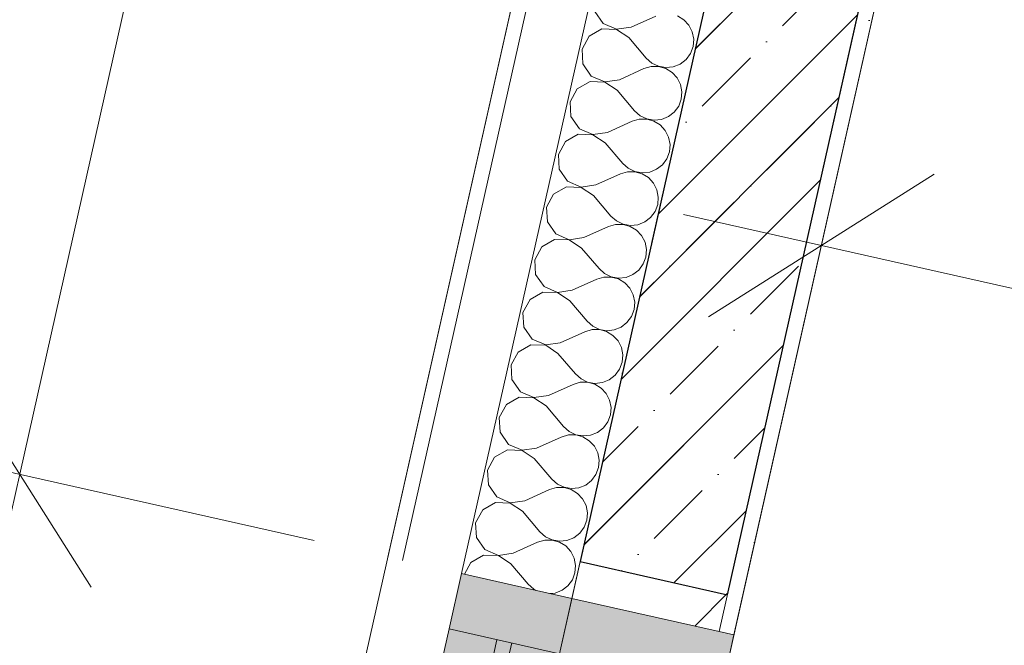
# Model space of a CAD drawing. Header units: millimetres. Extents: x -7145539 to 8272368, y 6117771 to 6337028.
# Tile 86 of 213: x -6874164 to -6872859, y 6150046 to 6150874. Entities that reach past the tile are written whole.
import ezdxf
from ezdxf.enums import TextEntityAlignment as Align

# ---------------------------------------------------------------- set-up
doc = ezdxf.new("R2010")
doc.units = ezdxf.units.MM
doc.header["$MEASUREMENT"] = 0
doc.linetypes.add('Штрихпунктирная', pattern=[670.277762, 352.777767, -176.388884, 0, -141.111112])
for name, color, linetype in [('S - квартира_помещение.АР', 7, 'Continuous'), ('АР-Стены_внешние_.АР', 7, 'Continuous'), ('АР-Стены_внутренние_пилоны.АР', 7, 'Continuous'), ('АР-Чертеж-Оси_Осевые размеры.АР', 7, 'Continuous'), ('АР-Чертеж-Размеры.АР', 7, 'Continuous'), ('Окна Archicad', 7, 'Continuous')]:
    doc.layers.add(name, color=color, linetype=linetype)
for name, color, linetype, lineweight in [('АР-Стены_внешние_.АР_Ном._пера__1', 7, 'Continuous', 30), ('АР-Стены_внешние_.АР_Ном._пера__120', 7, 'Continuous', 0), ('АР-Стены_внутренние_пилоны.АР_Ном._пера__1', 7, 'Continuous', 15), ('АР-Чертеж-Оси_Осевые размеры.АР_Ном._пера__120', 7, 'Continuous', 0), ('АР-Чертеж-Размеры.АР_Ном._пера__1', 7, 'Continuous', 0), ('Окна Archicad_Ном._пера__1', 7, 'Continuous', 0), ('Окна Archicad_Ном._пера__120', 7, 'Continuous', 0)]:
    doc.layers.add(name, color=color, linetype=linetype, lineweight=lineweight)
doc.styles.add('РЎР“Р•РќР•Р\xa0Р\x98Р\xa0_РЎРўР\x98Р›Р¬_2', font='GOTHIC.TTF')
doc.styles.add('РЎР“Р•РќР•Р\xa0Р\x98Р\xa0_РЎРўР\x98Р›Р¬_6', font='GOST_Common.ttf')
doc.dimstyles.new('СГЕНЕРИР_СТИЛЬ__5', dxfattribs={"dimtxt": 150, "dimasz": 237.5, "dimexe": 0.18, "dimexo": 0.0625, "dimgap": 0, "dimtad": 1, "dimdec": 0, "dimzin": 0, "dimdsep": 46, "dimtxsty": 'РЎР“Р•РќР•Р\xa0Р\x98Р\xa0_РЎРўР\x98Р›Р¬_6', "dimblk": 'ARROWHEAD_6', "dimblk1": 'ARROWHEAD_6', "dimblk2": 'ARROWHEAD_6', "dimcen": 0.09, "dimse1": 1, "dimse2": 1, "dimclrd": 7, "dimclre": 7, "dimclrt": 7, "dimazin": 0, "dimtfac": 1, "dimtdec": 4, "dimtmove": 0, "dimatfit": 3, "dimfxl": 1, "dimtolj": 1, "dimtzin": 0, "dimarcsym": 0})
doc.dimstyles.new('СГЕНЕРИР_СТИЛЬ__8', dxfattribs={"dimtxt": 150, "dimasz": 237.5, "dimexe": 0.18, "dimexo": 0.0625, "dimgap": 0, "dimtad": 1, "dimdec": 0, "dimzin": 0, "dimdsep": 46, "dimtxsty": 'РЎР“Р•РќР•Р\xa0Р\x98Р\xa0_РЎРўР\x98Р›Р¬_6', "dimblk": 'ARROWHEAD_6', "dimblk1": 'ARROWHEAD_6', "dimblk2": 'ARROWHEAD_6', "dimcen": 0.09, "dimse1": 1, "dimse2": 1, "dimclrd": 7, "dimclre": 7, "dimclrt": 7, "dimazin": 0, "dimtfac": 1, "dimtdec": 4, "dimtmove": 2, "dimatfit": 3, "dimfxl": 1, "dimtolj": 1, "dimtzin": 0, "dimarcsym": 0})
doc.dimstyles.new('СГЕНЕРИР_СТИЛЬ__9', dxfattribs={"dimtxt": 150, "dimasz": 237.5, "dimexe": 0.18, "dimexo": 1000, "dimgap": 0, "dimtad": 1, "dimdec": 0, "dimzin": 0, "dimdsep": 46, "dimtxsty": 'РЎР“Р•РќР•Р\xa0Р\x98Р\xa0_РЎРўР\x98Р›Р¬_6', "dimblk": 'ARROWHEAD_6', "dimblk1": 'ARROWHEAD_6', "dimblk2": 'ARROWHEAD_6', "dimcen": 0.09, "dimclrd": 7, "dimclre": 7, "dimclrt": 7, "dimazin": 0, "dimtfac": 1, "dimtdec": 4, "dimtmove": 0, "dimatfit": 3, "dimfxl": 1, "dimtolj": 1, "dimtzin": 0, "dimarcsym": 0})

# ---------------------------------------------------------------- blocks, each defined once
blk = doc.blocks.new('*X902', base_point=(-6256761.3, 6562677.8))
at = {"layer": 'АР-Стены_внешние_.АР_Ном._пера__1', "color": 7, "linetype": 'Continuous', "lineweight": 0}
for p, q in [((-6873402, 6150885.3), (-6873390.9, 6150869.3)), ((-6873353.6, 6150864.4), (-6873321.1, 6150879.1)), ((-6873283.8, 6150874.1), (-6873292.3, 6150879.3)), ((-6873390.9, 6150869.3), (-6873373, 6150861.6)), ((-6873277.1, 6150866.9), (-6873283.8, 6150874.1)), ((-6873272.7, 6150858.1), (-6873277.1, 6150866.9)), ((-6873392.5, 6150862), (-6873409.5, 6150852.3)), ((-6873373, 6150861.3), (-6873392.5, 6150862)), ((-6873373, 6150861.6), (-6873353.6, 6150864.4)), ((-6873356.8, 6150850.5), (-6873373, 6150861.3)), ((-6873270.8, 6150848.5), (-6873272.7, 6150858.1)), ((-6873409.5, 6150852.3), (-6873418.8, 6150835.1)), ((-6873356.8, 6150850.5), (-6873333.6, 6150823.3)), ((-6873271.6, 6150838.7), (-6873270.8, 6150848.5)), ((-6873418.8, 6150835.1), (-6873417.7, 6150815.6)), ((-6873280.9, 6150821.5), (-6873275, 6150829.4)), ((-6873275, 6150829.4), (-6873271.6, 6150838.7)), ((-6873417.7, 6150815.6), (-6873406.5, 6150799.6)), ((-6873333.6, 6150823.3), (-6873326.2, 6150816.8)), ((-6873326.2, 6150816.8), (-6873317.3, 6150812.5)), ((-6873297.8, 6150811.8), (-6873288.7, 6150815.5)), ((-6873288.7, 6150815.5), (-6873280.9, 6150821.5)), ((-6873369.3, 6150794.7), (-6873336.7, 6150809.4)), ((-6873327.3, 6150812.1), (-6873336.7, 6150809.4)), ((-6873317.4, 6150812.2), (-6873327.3, 6150812.1)), ((-6873307.9, 6150809.6), (-6873317.4, 6150812.2)), ((-6873317.3, 6150812.5), (-6873307.6, 6150810.8)), ((-6873299.5, 6150804.5), (-6873307.9, 6150809.6)), ((-6873307.6, 6150810.8), (-6873297.8, 6150811.8)), ((-6873292.8, 6150797.2), (-6873299.5, 6150804.5)), ((-6873408.2, 6150792.3), (-6873425.1, 6150782.6)), ((-6873388.7, 6150791.6), (-6873408.2, 6150792.3)), ((-6873406.5, 6150799.6), (-6873388.6, 6150791.9)), ((-6873372.4, 6150780.8), (-6873388.7, 6150791.6)), ((-6873388.6, 6150791.9), (-6873369.3, 6150794.7)), ((-6873288.3, 6150788.4), (-6873292.8, 6150797.2)), ((-6873286.4, 6150778.8), (-6873288.3, 6150788.4)), ((-6873425.1, 6150782.6), (-6873434.4, 6150765.4)), ((-6873372.4, 6150780.8), (-6873349.2, 6150753.6)), ((-6873287.2, 6150769), (-6873286.4, 6150778.8)), ((-6873434.4, 6150765.4), (-6873433.4, 6150745.9)), ((-6873290.7, 6150759.7), (-6873287.2, 6150769)), ((-6873349.2, 6150753.6), (-6873341.9, 6150747.1)), ((-6873304.3, 6150745.8), (-6873296.6, 6150751.8)), ((-6873296.6, 6150751.8), (-6873290.7, 6150759.7)), ((-6873433.4, 6150745.9), (-6873422.2, 6150729.9)), ((-6873384.9, 6150725), (-6873352.4, 6150739.7)), ((-6873342.9, 6150742.4), (-6873352.4, 6150739.7)), ((-6873333.1, 6150742.5), (-6873342.9, 6150742.4)), ((-6873341.9, 6150747.1), (-6873333, 6150742.8)), ((-6873323.6, 6150739.9), (-6873333.1, 6150742.5)), ((-6873333, 6150742.8), (-6873323.3, 6150741.1)), ((-6873315.1, 6150734.8), (-6873323.6, 6150739.9)), ((-6873323.3, 6150741.1), (-6873313.5, 6150742.1)), ((-6873313.5, 6150742.1), (-6873304.3, 6150745.8)), ((-6873423.8, 6150722.6), (-6873440.8, 6150712.9)), ((-6873404.3, 6150721.9), (-6873423.8, 6150722.6)), ((-6873422.2, 6150729.9), (-6873404.3, 6150722.2)), ((-6873404.3, 6150722.2), (-6873384.9, 6150725)), ((-6873308.4, 6150727.5), (-6873315.1, 6150734.8)), ((-6873304, 6150718.8), (-6873308.4, 6150727.5)), ((-6873440.8, 6150712.9), (-6873450.1, 6150695.7)), ((-6873388.1, 6150711.1), (-6873404.3, 6150721.9)), ((-6873388.1, 6150711.1), (-6873364.9, 6150683.9)), ((-6873302.1, 6150709.1), (-6873304, 6150718.8)), ((-6873306.3, 6150690), (-6873302.9, 6150699.3)), ((-6873302.9, 6150699.3), (-6873302.1, 6150709.1)), ((-6873450.1, 6150695.7), (-6873449, 6150676.2)), ((-6873364.9, 6150683.9), (-6873357.5, 6150677.4)), ((-6873312.2, 6150682.1), (-6873306.3, 6150690)), ((-6873449, 6150676.2), (-6873437.8, 6150660.2)), ((-6873358.6, 6150672.7), (-6873368, 6150670)), ((-6873348.7, 6150672.8), (-6873358.6, 6150672.7)), ((-6873357.5, 6150677.4), (-6873348.7, 6150673.1)), ((-6873348.7, 6150673.1), (-6873338.9, 6150671.4)), ((-6873339.2, 6150670.2), (-6873348.7, 6150672.8)), ((-6873338.9, 6150671.4), (-6873329.1, 6150672.4)), ((-6873329.1, 6150672.4), (-6873320, 6150676.1)), ((-6873320, 6150676.1), (-6873312.2, 6150682.1)), ((-6873437.8, 6150660.2), (-6873419.9, 6150652.5)), ((-6873400.6, 6150655.3), (-6873368, 6150670)), ((-6873330.8, 6150665.1), (-6873339.2, 6150670.2)), ((-6873324.1, 6150657.8), (-6873330.8, 6150665.1)), ((-6873319.6, 6150649.1), (-6873324.1, 6150657.8)), ((-6873439.5, 6150652.9), (-6873456.4, 6150643.2)), ((-6873420, 6150652.2), (-6873439.5, 6150652.9)), ((-6873403.7, 6150641.4), (-6873420, 6150652.2)), ((-6873419.9, 6150652.5), (-6873400.6, 6150655.3)), ((-6873317.7, 6150639.4), (-6873319.6, 6150649.1)), ((-6873456.4, 6150643.2), (-6873465.7, 6150626)), ((-6873403.7, 6150641.4), (-6873380.6, 6150614.2)), ((-6873318.5, 6150629.6), (-6873317.7, 6150639.4)), ((-6873465.7, 6150626), (-6873464.7, 6150606.5)), ((-6873327.9, 6150612.4), (-6873322, 6150620.3)), ((-6873322, 6150620.3), (-6873318.5, 6150629.6)), ((-6873464.7, 6150606.5), (-6873453.5, 6150590.5)), ((-6873380.6, 6150614.2), (-6873373.2, 6150607.7)), ((-6873373.2, 6150607.7), (-6873364.3, 6150603.4)), ((-6873344.8, 6150602.7), (-6873335.7, 6150606.4)), ((-6873335.7, 6150606.4), (-6873327.9, 6150612.4)), ((-6873416.3, 6150585.6), (-6873383.7, 6150600.3)), ((-6873374.2, 6150603), (-6873383.7, 6150600.3)), ((-6873364.4, 6150603.1), (-6873374.2, 6150603)), ((-6873354.9, 6150600.5), (-6873364.4, 6150603.1)), ((-6873364.3, 6150603.4), (-6873354.6, 6150601.7)), ((-6873346.5, 6150595.4), (-6873354.9, 6150600.5)), ((-6873354.6, 6150601.7), (-6873344.8, 6150602.7)), ((-6873339.8, 6150588.2), (-6873346.5, 6150595.4)), ((-6873455.1, 6150583.2), (-6873472.1, 6150573.5)), ((-6873435.6, 6150582.5), (-6873455.1, 6150583.2)), ((-6873453.5, 6150590.5), (-6873435.6, 6150582.8)), ((-6873435.6, 6150582.8), (-6873416.3, 6150585.6)), ((-6873419.4, 6150571.7), (-6873435.6, 6150582.5)), ((-6873335.3, 6150579.4), (-6873339.8, 6150588.2)), ((-6873333.4, 6150569.7), (-6873335.3, 6150579.4)), ((-6873472.1, 6150573.5), (-6873481.4, 6150556.3)), ((-6873419.4, 6150571.7), (-6873396.2, 6150544.5)), ((-6873334.2, 6150559.9), (-6873333.4, 6150569.7)), ((-6873481.4, 6150556.3), (-6873480.3, 6150536.9)), ((-6873337.7, 6150550.7), (-6873334.2, 6150559.9)), ((-6873396.2, 6150544.5), (-6873388.8, 6150538)), ((-6873351.3, 6150536.7), (-6873343.5, 6150542.7)), ((-6873343.5, 6150542.7), (-6873337.7, 6150550.7)), ((-6873480.3, 6150536.9), (-6873469.1, 6150520.8)), ((-6873431.9, 6150515.9), (-6873399.3, 6150530.6)), ((-6873389.9, 6150533.4), (-6873399.3, 6150530.6)), ((-6873380, 6150533.4), (-6873389.9, 6150533.4)), ((-6873388.8, 6150538), (-6873380, 6150533.7)), ((-6873380, 6150533.7), (-6873370.3, 6150532)), ((-6873370.5, 6150530.8), (-6873380, 6150533.4)), ((-6873362.1, 6150525.7), (-6873370.5, 6150530.8)), ((-6873370.3, 6150532), (-6873360.5, 6150533)), ((-6873360.5, 6150533), (-6873351.3, 6150536.7)), ((-6873469.1, 6150520.8), (-6873451.2, 6150513.1)), ((-6873451.2, 6150513.1), (-6873431.9, 6150515.9)), ((-6873355.4, 6150518.5), (-6873362.1, 6150525.7)), ((-6873350.9, 6150509.7), (-6873355.4, 6150518.5)), ((-6873487.7, 6150503.8), (-6873497.1, 6150486.6)), ((-6873470.8, 6150513.5), (-6873487.7, 6150503.8)), ((-6873451.3, 6150512.8), (-6873470.8, 6150513.5)), ((-6873435, 6150502), (-6873451.3, 6150512.8)), ((-6873435, 6150502), (-6873411.9, 6150474.8)), ((-6873349, 6150500), (-6873350.9, 6150509.7)), ((-6873353.3, 6150481), (-6873349.8, 6150490.2)), ((-6873349.8, 6150490.2), (-6873349, 6150500)), ((-6873497.1, 6150486.6), (-6873496, 6150467.2)), ((-6873411.9, 6150474.8), (-6873404.5, 6150468.3)), ((-6873359.2, 6150473), (-6873353.3, 6150481)), ((-6873496, 6150467.2), (-6873484.8, 6150451.2)), ((-6873405.5, 6150463.7), (-6873415, 6150460.9)), ((-6873395.7, 6150463.7), (-6873405.5, 6150463.7)), ((-6873404.5, 6150468.3), (-6873395.6, 6150464)), ((-6873386.2, 6150461.1), (-6873395.7, 6150463.7)), ((-6873395.6, 6150464), (-6873385.9, 6150462.3)), ((-6873385.9, 6150462.3), (-6873376.1, 6150463.3)), ((-6873376.1, 6150463.3), (-6873367, 6150467)), ((-6873367, 6150467), (-6873359.2, 6150473)), ((-6873484.8, 6150451.2), (-6873466.9, 6150443.4)), ((-6873447.6, 6150446.2), (-6873415, 6150460.9)), ((-6873377.8, 6150456), (-6873386.2, 6150461.1)), ((-6873371.1, 6150448.8), (-6873377.8, 6150456)), ((-6873366.6, 6150440), (-6873371.1, 6150448.8)), ((-6873486.4, 6150443.8), (-6873503.4, 6150434.1)), ((-6873466.9, 6150443.1), (-6873486.4, 6150443.8)), ((-6873466.9, 6150443.4), (-6873447.6, 6150446.2)), ((-6873450.7, 6150432.3), (-6873466.9, 6150443.1)), ((-6873364.7, 6150430.3), (-6873366.6, 6150440)), ((-6873503.4, 6150434.1), (-6873512.7, 6150417)), ((-6873450.7, 6150432.3), (-6873427.5, 6150405.1)), ((-6873365.5, 6150420.5), (-6873364.7, 6150430.3)), ((-6873512.7, 6150417), (-6873511.6, 6150397.5)), ((-6873374.8, 6150403.3), (-6873369, 6150411.3)), ((-6873369, 6150411.3), (-6873365.5, 6150420.5)), ((-6873511.6, 6150397.5), (-6873500.4, 6150381.5)), ((-6873427.5, 6150405.1), (-6873420.1, 6150398.6)), ((-6873420.1, 6150398.6), (-6873411.3, 6150394.3)), ((-6873391.8, 6150393.7), (-6873382.6, 6150397.3)), ((-6873382.6, 6150397.3), (-6873374.8, 6150403.3)), ((-6873463.2, 6150376.6), (-6873430.6, 6150391.2)), ((-6873421.2, 6150394), (-6873430.6, 6150391.2)), ((-6873411.3, 6150394), (-6873421.2, 6150394)), ((-6873411.3, 6150394.3), (-6873401.6, 6150392.6)), ((-6873401.8, 6150391.4), (-6873411.3, 6150394)), ((-6873393.4, 6150386.3), (-6873401.8, 6150391.4)), ((-6873401.6, 6150392.6), (-6873391.8, 6150393.7)), ((-6873386.7, 6150379.1), (-6873393.4, 6150386.3)), ((-6873502.1, 6150374.1), (-6873519, 6150364.4)), ((-6873482.6, 6150373.4), (-6873502.1, 6150374.1)), ((-6873500.4, 6150381.5), (-6873482.5, 6150373.7)), ((-6873466.3, 6150362.6), (-6873482.6, 6150373.4)), ((-6873482.5, 6150373.7), (-6873463.2, 6150376.6)), ((-6873382.2, 6150370.3), (-6873386.7, 6150379.1)), ((-6873380.3, 6150360.6), (-6873382.2, 6150370.3)), ((-6873519, 6150364.4), (-6873528.4, 6150347.3)), ((-6873466.3, 6150362.6), (-6873443.2, 6150335.4)), ((-6873381.1, 6150350.8), (-6873380.3, 6150360.6)), ((-6873528.4, 6150347.3), (-6873527.3, 6150327.8)), ((-6873384.6, 6150341.6), (-6873381.1, 6150350.8)), ((-6873443.2, 6150335.4), (-6873435.8, 6150328.9)), ((-6873398.3, 6150327.6), (-6873390.5, 6150333.7)), ((-6873390.5, 6150333.7), (-6873384.6, 6150341.6)), ((-6873527.3, 6150327.8), (-6873516.1, 6150311.8)), ((-6873478.9, 6150306.9), (-6873446.3, 6150321.5)), ((-6873436.8, 6150324.3), (-6873446.3, 6150321.5)), ((-6873427, 6150324.3), (-6873436.8, 6150324.3)), ((-6873435.8, 6150328.9), (-6873426.9, 6150324.6)), ((-6873417.5, 6150321.7), (-6873427, 6150324.3)), ((-6873426.9, 6150324.6), (-6873417.2, 6150322.9)), ((-6873409.1, 6150316.6), (-6873417.5, 6150321.7)), ((-6873417.2, 6150322.9), (-6873407.4, 6150324)), ((-6873407.4, 6150324), (-6873398.3, 6150327.6)), ((-6873516.1, 6150311.8), (-6873498.2, 6150304)), ((-6873498.2, 6150304), (-6873478.9, 6150306.9)), ((-6873402.4, 6150309.4), (-6873409.1, 6150316.6)), ((-6873397.9, 6150300.6), (-6873402.4, 6150309.4)), ((-6873534.7, 6150294.7), (-6873544, 6150277.6)), ((-6873517.7, 6150304.4), (-6873534.7, 6150294.7)), ((-6873498.2, 6150303.7), (-6873517.7, 6150304.4)), ((-6873482, 6150292.9), (-6873498.2, 6150303.7)), ((-6873482, 6150292.9), (-6873458.8, 6150265.8)), ((-6873396, 6150290.9), (-6873397.9, 6150300.6)), ((-6873400.3, 6150271.9), (-6873396.8, 6150281.1)), ((-6873396.8, 6150281.1), (-6873396, 6150290.9)), ((-6873544, 6150277.6), (-6873542.9, 6150258.1)), ((-6873406.1, 6150264), (-6873400.3, 6150271.9)), ((-6873542.9, 6150258.1), (-6873531.7, 6150242.1)), ((-6873452.5, 6150254.6), (-6873461.9, 6150251.8)), ((-6873458.8, 6150265.8), (-6873451.4, 6150259.2)), ((-6873442.6, 6150254.7), (-6873452.5, 6150254.6)), ((-6873451.4, 6150259.2), (-6873442.6, 6150254.9)), ((-6873442.6, 6150254.9), (-6873432.9, 6150253.2)), ((-6873433.1, 6150252), (-6873442.6, 6150254.7)), ((-6873432.9, 6150253.2), (-6873423.1, 6150254.3)), ((-6873423.1, 6150254.3), (-6873413.9, 6150257.9)), ((-6873413.9, 6150257.9), (-6873406.1, 6150264)), ((-6873531.7, 6150242.1), (-6873513.8, 6150234.3)), ((-6873494.5, 6150237.2), (-6873461.9, 6150251.8)), ((-6873424.7, 6150246.9), (-6873433.1, 6150252)), ((-6873418, 6150239.7), (-6873424.7, 6150246.9)), ((-6873533.4, 6150234.7), (-6873550.3, 6150225)), ((-6873513.9, 6150234.1), (-6873533.4, 6150234.7)), ((-6873497.6, 6150223.2), (-6873513.9, 6150234.1)), ((-6873513.8, 6150234.3), (-6873494.5, 6150237.2)), ((-6873413.5, 6150230.9), (-6873418, 6150239.7)), ((-6873411.6, 6150221.2), (-6873413.5, 6150230.9)), ((-6873550.3, 6150225), (-6873559.7, 6150207.9)), ((-6873497.6, 6150223.2), (-6873474.5, 6150196.1)), ((-6873412.5, 6150211.4), (-6873411.6, 6150221.2)), ((-6873559.7, 6150207.9), (-6873558.6, 6150188.4)), ((-6873421.8, 6150194.3), (-6873415.9, 6150202.2)), ((-6873415.9, 6150202.2), (-6873412.5, 6150211.4)), ((-6873558.6, 6150188.4), (-6873547.4, 6150172.4)), ((-6873474.5, 6150196.1), (-6873467.1, 6150189.5)), ((-6873467.1, 6150189.5), (-6873458.2, 6150185.2)), ((-6873438.7, 6150184.6), (-6873429.6, 6150188.2)), ((-6873429.6, 6150188.2), (-6873421.8, 6150194.3)), ((-6873510.2, 6150167.5), (-6873477.6, 6150182.1)), ((-6873468.1, 6150184.9), (-6873477.6, 6150182.1)), ((-6873458.3, 6150185), (-6873468.1, 6150184.9)), ((-6873448.8, 6150182.3), (-6873458.3, 6150185)), ((-6873458.2, 6150185.2), (-6873448.5, 6150183.6)), ((-6873440.4, 6150177.2), (-6873448.8, 6150182.3)), ((-6873448.5, 6150183.6), (-6873438.7, 6150184.6)), ((-6873433.7, 6150170), (-6873440.4, 6150177.2)), ((-6873549.1, 6150165), (-6873566, 6150155.3)), ((-6873529.5, 6150164.4), (-6873549.1, 6150165)), ((-6873547.4, 6150172.4), (-6873529.5, 6150164.6)), ((-6873529.5, 6150164.6), (-6873510.2, 6150167.5)), ((-6873513.3, 6150153.5), (-6873529.5, 6150164.4)), ((-6873429.2, 6150161.2), (-6873433.7, 6150170)), ((-6873566, 6150155.3), (-6873574.5, 6150139.7)), ((-6873513.3, 6150153.5), (-6873490.1, 6150126.4)), ((-6873427.3, 6150151.5), (-6873429.2, 6150161.2)), ((-6873428.1, 6150141.7), (-6873427.3, 6150151.5)), ((-6873431.6, 6150132.5), (-6873428.1, 6150141.7)), ((-6873490.1, 6150126.4), (-6873482.8, 6150119.8)), ((-6873445.2, 6150118.6), (-6873437.4, 6150124.6)), ((-6873437.4, 6150124.6), (-6873431.6, 6150132.5)), ((-6873482.8, 6150119.8), (-6873479.8, 6150118.4)), ((-6873461, 6150114.2), (-6873454.4, 6150114.9)), ((-6873454.4, 6150114.9), (-6873445.2, 6150118.6))]:
    blk.add_line(p, q, dxfattribs=at)
blk = doc.blocks.new('Горизонтальное Многостворчатое Окно 23[32]_1', base_point=(-6256761.3, 6562677.8))
at = {"layer": 'Окна Archicad', "linetype": 'Continuous', "lineweight": 0, "true_color": 0xffffff}
for points in [[(-6873432.1, 6150107.7), (-6873578.4, 6150140.6), (-6873594.9, 6150067.4), (-6873448.5, 6150034.5)], [(-6873870.4, 6148156.1), (-6873655.7, 6148107.9), (-6873217.4, 6150059.5), (-6873432.1, 6150107.7)], [(-6873643, 6149168.5), (-6873448.5, 6150034.5), (-6873594.9, 6150067.4), (-6873789.4, 6149201.4)]]:
    blk.add_hatch(color=7, dxfattribs=at).paths.add_polyline_path(points)
at = {"layer": 'Окна Archicad_Ном._пера__1', "color": 7, "linetype": 'Continuous', "lineweight": 15}
blk.add_line((-6873432.1, 6150107.7), (-6873236.9, 6150063.9), dxfattribs=at)
at = {"layer": 'Окна Archicad_Ном._пера__1', "color": 7, "linetype": 'Continuous', "lineweight": 0}
blk.add_line((-6873236.9, 6150063.9), (-6873217.4, 6150059.5), dxfattribs=at)
at = {"layer": 'Окна Archicad_Ном._пера__120', "color": 7, "linetype": 'Continuous', "lineweight": 0}
for p, q in [((-6873594.9, 6150067.4), (-6873578.4, 6150140.6)), ((-6873578.4, 6150140.6), (-6873432.1, 6150107.7)), ((-6873432.1, 6150107.7), (-6873448.5, 6150034.5)), ((-6873789.4, 6149201.4), (-6873594.9, 6150067.4)), ((-6873655.7, 6148107.9), (-6873217.4, 6150059.5)), ((-6873448.5, 6150034.5), (-6873594.9, 6150067.4)), ((-6873726, 6149187.1), (-6873531.5, 6150053.1)), ((-6873511.9, 6150048.8), (-6873706.4, 6149182.8))]:
    blk.add_line(p, q, dxfattribs=at)
blk = doc.blocks.new('Стена_242_1', base_point=(-6872901.6, 6151557.2))
at = {"layer": 'АР-Стены_внешние_.АР', "linetype": 'Continuous', "lineweight": 0, "true_color": 0x000000}
h = blk.add_hatch(dxfattribs=at)
h.set_pattern_fill('БЛОКИ_БЕТОННЫЕ_ЭФФЕКТИВН_70', color=18, style=0, pattern_type=2)
h.set_pattern_definition([(45, (-6256761.35, 6562677.8), (-127.27922, 127.27922), [])])
h.paths.add_polyline_path([(-6873118.6, 6151503.4), (-6873432.1, 6150107.7), (-6873236.9, 6150063.9), (-6872924.2, 6151456.3), (-6872927.5, 6151460.5)])
h = blk.add_hatch(dxfattribs=at)
h.set_pattern_fill('ШТУКАТУРКА__ГИПС_01_0001', color=18, style=0, pattern_type=2)
h.set_pattern_definition([(45, (-6256761.35, 6563027.8), (-111.369318, 111.369318), [0, -105, 0, -157.5]), (110, (-6256411.35, 6563027.8), (148.001588, 53.868173), [0, -77, 0, -133])])
h.paths.add_polyline_path([(-6872927.9, 6151440.1), (-6873236.9, 6150063.9), (-6873217.4, 6150059.5), (-6872908.3, 6151435.7)])
at = {"layer": 'АР-Стены_внешние_.АР_Ном._пера__1', "color": 7, "linetype": 'Continuous', "lineweight": 0}
for p, q in [((-6873266.3, 6151895.3), (-6873656.5, 6150158.1)), ((-6873221.1, 6151731.5), (-6873578.4, 6150140.6))]:
    blk.add_line(p, q, dxfattribs=at)
at = {"layer": 'АР-Стены_внешние_.АР_Ном._пера__1', "color": 7, "linetype": 'Continuous', "lineweight": 15}
for p, q in [((-6873118.6, 6151503.4), (-6873432.1, 6150107.7)), ((-6873236.9, 6150063.9), (-6872927.9, 6151440.1))]:
    blk.add_line(p, q, dxfattribs=at)
at = {"layer": 'АР-Стены_внешние_.АР_Ном._пера__1', "color": 7, "linetype": 'Continuous', "lineweight": 0, "flags": 128}
for points in [[(-6873285.8, 6151899.7), (-6873676, 6150162.5)], [(-6873217.4, 6150059.5), (-6872908.3, 6151435.7)]]:
    blk.add_lwpolyline(points, dxfattribs=at)
at = {"layer": 'АР-Стены_внешние_.АР', "color": 7, "lineweight": 0}
blk.add_blockref('*X902', (-6256761.3, 6562677.8), dxfattribs=at)
at = {"layer": 'Окна Archicad', "color": 7, "linetype": 'Continuous', "lineweight": 0}
blk.add_blockref('Горизонтальное Многостворчатое Окно 23[32]_1', (-6256761.3, 6562677.8), dxfattribs=at)
blk = doc.blocks.new('Стандартный Маркер Сетки[124]_1', base_point=(-6872883.1, 6152552))
at = {"layer": 'АР-Чертеж-Оси_Осевые размеры.АР_Ном._пера__120', "color": 7, "linetype": 'Штрихпунктирная', "lineweight": 0}
blk.add_line((-6873102.3, 6151576.3), (-6877664.8, 6131261.9), dxfattribs=at)
at = {"layer": 'АР-Чертеж-Оси_Осевые размеры.АР_Ном._пера__120', "color": 7, "lineweight": 0, "style": 'РЎР“Р•РќР•Р\xa0Р\x98Р\xa0_РЎРўР\x98Р›Р¬_2'}
blk.add_attdef('AC_MarkerText_1', text='', height=350, rotation=347.3417, dxfattribs=at).set_placement((-6877923.6, 6129979.4), align=Align.TOP_CENTER)
blk = doc.blocks.new('Стандартный Маркер Сетки[182]_1', base_point=(-6872883.1, 6152552))
at = {"layer": 'АР-Чертеж-Оси_Осевые размеры.АР_Ном._пера__120', "color": 7, "linetype": 'Штрихпунктирная', "lineweight": 0}
blk.add_line((-6873102.3, 6151576.3), (-6877664.8, 6131261.9), dxfattribs=at)
at = {"layer": 'АР-Чертеж-Оси_Осевые размеры.АР_Ном._пера__120', "color": 7, "lineweight": 0, "style": 'РЎР“Р•РќР•Р\xa0Р\x98Р\xa0_РЎРўР\x98Р›Р¬_2'}
blk.add_attdef('AC_MarkerText_1', text='', height=350, rotation=347.3417, dxfattribs=at).set_placement((-6877923.6, 6129979.4), align=Align.TOP_CENTER)
blk = doc.blocks.new('Стандартный Маркер Сетки[183]_1', base_point=(-6872883.1, 6152552))
at = {"layer": 'АР-Чертеж-Оси_Осевые размеры.АР_Ном._пера__120', "color": 7, "linetype": 'Штрихпунктирная', "lineweight": 0}
blk.add_line((-6873102.3, 6151576.3), (-6877664.8, 6131261.9), dxfattribs=at)
at = {"layer": 'АР-Чертеж-Оси_Осевые размеры.АР_Ном._пера__120', "color": 7, "lineweight": 0, "style": 'РЎР“Р•РќР•Р\xa0Р\x98Р\xa0_РЎРўР\x98Р›Р¬_2'}
blk.add_attdef('AC_MarkerText_1', text='', height=350, rotation=347.3417, dxfattribs=at).set_placement((-6877923.6, 6129979.4), align=Align.TOP_CENTER)
blk = doc.blocks.new('Стандартный Маркер Сетки[184]_1', base_point=(-6872883.1, 6152552))
at = {"layer": 'АР-Чертеж-Оси_Осевые размеры.АР_Ном._пера__120', "color": 7, "linetype": 'Штрихпунктирная', "lineweight": 0}
blk.add_line((-6873102.3, 6151576.3), (-6877664.8, 6131261.9), dxfattribs=at)
at = {"layer": 'АР-Чертеж-Оси_Осевые размеры.АР_Ном._пера__120', "color": 7, "lineweight": 0, "style": 'РЎР“Р•РќР•Р\xa0Р\x98Р\xa0_РЎРўР\x98Р›Р¬_2'}
blk.add_attdef('AC_MarkerText_1', text='', height=350, rotation=347.3417, dxfattribs=at).set_placement((-6877923.6, 6129979.4), align=Align.TOP_CENTER)
blk = doc.blocks.new('Стандартный Маркер Сетки[187]_1', base_point=(-6872883.1, 6152552))
at = {"layer": 'АР-Чертеж-Оси_Осевые размеры.АР_Ном._пера__120', "color": 7, "linetype": 'Штрихпунктирная', "lineweight": 0}
blk.add_line((-6873102.3, 6151576.3), (-6877664.8, 6131261.9), dxfattribs=at)
at = {"layer": 'АР-Чертеж-Оси_Осевые размеры.АР_Ном._пера__120', "color": 7, "lineweight": 0, "style": 'РЎР“Р•РќР•Р\xa0Р\x98Р\xa0_РЎРўР\x98Р›Р¬_2'}
blk.add_attdef('AC_MarkerText_1', text='', height=350, rotation=347.3417, dxfattribs=at).set_placement((-6877923.6, 6129979.4), align=Align.TOP_CENTER)
blk = doc.blocks.new('Стандартный Маркер Сетки[195]_1', base_point=(-6872883.1, 6152552))
at = {"layer": 'АР-Чертеж-Оси_Осевые размеры.АР_Ном._пера__120', "color": 7, "linetype": 'Штрихпунктирная', "lineweight": 0}
blk.add_line((-6873102.3, 6151576.3), (-6877664.8, 6131261.9), dxfattribs=at)
at = {"layer": 'АР-Чертеж-Оси_Осевые размеры.АР_Ном._пера__120', "color": 7, "lineweight": 0, "style": 'РЎР“Р•РќР•Р\xa0Р\x98Р\xa0_РЎРўР\x98Р›Р¬_2'}
blk.add_attdef('AC_MarkerText_1', text='', height=350, rotation=347.3417, dxfattribs=at).set_placement((-6877923.6, 6129979.4), align=Align.TOP_CENTER)
blk = doc.blocks.new('Стандартный Маркер Сетки[196]_1', base_point=(-6872883.1, 6152552))
at = {"layer": 'АР-Чертеж-Оси_Осевые размеры.АР_Ном._пера__120', "color": 7, "linetype": 'Штрихпунктирная', "lineweight": 0}
blk.add_line((-6873102.3, 6151576.3), (-6877664.8, 6131261.9), dxfattribs=at)
at = {"layer": 'АР-Чертеж-Оси_Осевые размеры.АР_Ном._пера__120', "color": 7, "lineweight": 0, "style": 'РЎР“Р•РќР•Р\xa0Р\x98Р\xa0_РЎРўР\x98Р›Р¬_2'}
blk.add_attdef('AC_MarkerText_1', text='', height=350, rotation=347.3417, dxfattribs=at).set_placement((-6877923.6, 6129979.4), align=Align.TOP_CENTER)
blk = doc.blocks.new('Стандартный Маркер Сетки[197]_1', base_point=(-6872883.1, 6152552))
at = {"layer": 'АР-Чертеж-Оси_Осевые размеры.АР_Ном._пера__120', "color": 7, "linetype": 'Штрихпунктирная', "lineweight": 0}
blk.add_line((-6873102.3, 6151576.3), (-6877664.8, 6131261.9), dxfattribs=at)
at = {"layer": 'АР-Чертеж-Оси_Осевые размеры.АР_Ном._пера__120', "color": 7, "lineweight": 0, "style": 'РЎР“Р•РќР•Р\xa0Р\x98Р\xa0_РЎРўР\x98Р›Р¬_2'}
blk.add_attdef('AC_MarkerText_1', text='', height=350, rotation=347.3417, dxfattribs=at).set_placement((-6877923.6, 6129979.4), align=Align.TOP_CENTER)
blk = doc.blocks.new('*D1153', base_point=(-6256761.3, 6562677.8))
at = {"layer": 'АР-Чертеж-Размеры.АР_Ном._пера__1', "color": 7, "linetype": 'Continuous', "lineweight": 0, "transparency": 16777216}
for p, q in [((-6873153, 6150346.5), (-6873050.2, 6150803.9)), ((-6872952.3, 6150669.8), (-6873251, 6150480.6)), ((-6873284.5, 6150616.3), (-6873101.6, 6150575.2)), ((-6873101.6, 6150575.2), (-6869881.9, 6149852.1)), ((-6869933.3, 6149623.4), (-6869830.6, 6150080.8)), ((-6870031.3, 6149757.5), (-6869732.6, 6149946.7)), ((-6869881.9, 6149852.1), (-6869699, 6149811))]:
    blk.add_line(p, q, dxfattribs=at)
at = {"layer": 'АР-Чертеж-Размеры.АР_Ном._пера__1', "color": 7, "lineweight": 0, "transparency": 16777216, "insert": (-6871717.8, 6150295.2), "char_height": 150, "attachment_point": 7, "rotation": 347.3417, "style": 'РЎР“Р•РќР•Р\xa0Р\x98Р\xa0_РЎРўР\x98Р›Р¬_6'}
blk.add_mtext('\\A1;{\\pql;\\fGOST Common|b0|i0|c204|p0;\\W1.000000;3\xa0300}', dxfattribs=at)
blk = doc.blocks.new('ARROWHEAD_6')
at = {"color": 0, "linetype": 'Continuous', "lineweight": 0}
for p, q in [((-0.5, -0.5), (0.5, 0.5)), ((0, 0), (-1, 0))]:
    blk.add_line(p, q, dxfattribs=at)
blk = doc.blocks.new('*D1243', base_point=(-6256761.3, 6562677.8))
at = {"layer": 'АР-Чертеж-Размеры.АР_Ном._пера__1', "color": 7, "linetype": 'Continuous', "lineweight": 0, "transparency": 16777216}
for p, q in [((-6873458.7, 6153411.9), (-6873499.8, 6153228.9)), ((-6873405.2, 6153079.6), (-6873594.3, 6153378.3)), ((-6873728.5, 6153280.3), (-6873109.5, 6153141.3)), ((-6873499.8, 6153228.9), (-6873732, 6152194.9)), ((-6873637.4, 6152045.6), (-6873826.6, 6152344.3)), ((-6873960.7, 6152246.3), (-6873341.7, 6152107.3)), ((-6873732, 6152194.9), (-6874163.9, 6150272.1))]:
    blk.add_line(p, q, dxfattribs=at)
at = {"layer": 'АР-Чертеж-Размеры.АР_Ном._пера__1', "color": 7, "lineweight": 0, "transparency": 16777216, "insert": (-6873694.1, 6152500.6), "char_height": 150, "attachment_point": 7, "rotation": 77.3417, "style": 'РЎР“Р•РќР•Р\xa0Р\x98Р\xa0_РЎРўР\x98Р›Р¬_6'}
blk.add_mtext('\\A1;{\\pql;\\fGOST Common|b0|i0|c204|p0;\\W1.000000;1\xa0060}', dxfattribs=at)
blk = doc.blocks.new('*D1244', base_point=(-6256761.3, 6562677.8))
at = {"layer": 'АР-Чертеж-Размеры.АР_Ном._пера__1', "color": 7, "linetype": 'Continuous', "lineweight": 0, "transparency": 16777216}
for p, q in [((-6873637.4, 6152045.6), (-6873826.6, 6152344.3)), ((-6873732, 6152194.9), (-6874163.9, 6150272.1)), ((-6874069.3, 6150122.7), (-6874258.4, 6150421.4))]:
    blk.add_line(p, q, dxfattribs=at)
at = {"layer": 'АР-Чертеж-Размеры.АР_Ном._пера__1', "color": 7, "lineweight": 0, "transparency": 16777216, "insert": (-6874022.8, 6151037), "char_height": 150, "attachment_point": 7, "rotation": 77.3417, "style": 'РЎР“Р•РќР•Р\xa0Р\x98Р\xa0_РЎРўР\x98Р›Р¬_6'}
blk.add_mtext('\\A1;{\\pql;\\fGOST Common|b0|i0|c204|p0;\\W1.000000;1\xa0971}', dxfattribs=at)
blk = doc.blocks.new('*D1245', base_point=(-6256761.3, 6562677.8))
at = {"layer": 'АР-Чертеж-Размеры.АР_Ном._пера__1', "color": 7, "linetype": 'Continuous', "lineweight": 0, "transparency": 16777216}
for p, q in [((-6873732, 6152194.9), (-6874163.9, 6150272.1)), ((-6874069.3, 6150122.7), (-6874258.4, 6150421.4)), ((-6874392.5, 6150323.4), (-6873773.6, 6150184.4)), ((-6874163.9, 6150272.1), (-6874602.2, 6148320.5)), ((-6874507.6, 6148171.1), (-6874696.7, 6148469.9)), ((-6874830.9, 6148371.9), (-6874211.9, 6148232.9)), ((-6874602.2, 6148320.5), (-6875086.4, 6146164.6))]:
    blk.add_line(p, q, dxfattribs=at)
at = {"layer": 'АР-Чертеж-Размеры.АР_Ном._пера__1', "color": 7, "lineweight": 0, "transparency": 16777216, "insert": (-6874464.5, 6149070.2), "char_height": 150, "attachment_point": 7, "rotation": 77.3417, "style": 'РЎР“Р•РќР•Р\xa0Р\x98Р\xa0_РЎРўР\x98Р›Р¬_6'}
blk.add_mtext('\\A1;{\\pql;\\fGOST Common|b0|i0|c204|p0;\\W1.000000;2\xa0000}', dxfattribs=at)
blk = doc.blocks.new('Стена_360_1', base_point=(-6873323.6, 6150134.6))
at = {"layer": 'АР-Стены_внутренние_пилоны.АР', "linetype": 'Continuous', "lineweight": 0, "true_color": 0x000000}
h = blk.add_hatch(dxfattribs=at)
h.set_pattern_fill('ЖЕЛЕЗОБЕТОН__PROJECT__0001', color=18, style=0, pattern_type=2)
h.set_pattern_definition([(45, (-6256761.35, 6562677.8), (-84.852814, 84.852814), []), (45, (-6256803.77, 6562720.22), (-84.852814, 84.852814), [90, -30, 0, -30])])
h.paths.add_polyline_path([(-6873226, 6150112.7), (-6872879.7, 6151654.8), (-6873074.8, 6151698.6), (-6873421.2, 6150156.6)])
at = {"layer": 'АР-Стены_внутренние_пилоны.АР_Ном._пера__1', "color": 7, "linetype": 'Continuous', "lineweight": 30, "flags": 128}
for points in [[(-6873074.8, 6151698.6), (-6873421.2, 6150156.6)], [(-6873226, 6150112.7), (-6872879.7, 6151654.8)], [(-6873421.2, 6150156.6), (-6873226, 6150112.7)]]:
    blk.add_lwpolyline(points, dxfattribs=at)
blk = doc.blocks.new('*D1402', base_point=(-6256761.3, 6562677.8))
at = {"layer": 'АР-Чертеж-Размеры.АР_Ном._пера__1', "color": 7, "linetype": 'Continuous', "lineweight": 0, "transparency": 16777216}
for p, q in [((-6872300.3, 6151299.2), (-6872259.2, 6151482.1)), ((-6872205.8, 6151149.8), (-6872394.9, 6151448.5)), ((-6872071.7, 6151247.8), (-6872529, 6151350.5)), ((-6873363.3, 6146566.8), (-6872300.3, 6151299.2)), ((-6873457.9, 6146716.1), (-6873268.8, 6146417.4)), ((-6873134.6, 6146515.4), (-6873592, 6146618.2)), ((-6873404.4, 6146383.8), (-6873363.3, 6146566.8))]:
    blk.add_line(p, q, dxfattribs=at)
at = {"layer": 'АР-Чертеж-Размеры.АР_Ном._пера__1', "color": 7, "lineweight": 0, "transparency": 16777216, "insert": (-6872980.9, 6148406.2), "char_height": 150, "attachment_point": 7, "rotation": 77.3404, "style": 'РЎР“Р•РќР•Р\xa0Р\x98Р\xa0_РЎРўР\x98Р›Р¬_6'}
blk.add_mtext('\\A1;{\\pql;\\fGOST Common|b0|i0|c204|p0;\\W1.000000;4\xa0850}', dxfattribs=at)

msp = doc.modelspace()

# ---------------------------------------------------------------- linework, layer by layer
at = {"layer": 'S - квартира_помещение.АР', "color": 254, "linetype": 'Continuous', "lineweight": 0, "true_color": 0xffe1c4, "flags": 128}
msp.add_lwpolyline([(-6873971.3, 6146703.3), (-6870751.5, 6145980.2), (-6869688.6, 6150712.6), (-6872908.4, 6151435.7)], close=True, dxfattribs=at)
at = {"layer": 'АР-Стены_внешние_.АР_Ном._пера__120', "color": 7, "linetype": 'Continuous', "lineweight": 15}
msp.add_lwpolyline([(-6851524.3, 6146207.3), (-6854998.8, 6146987.6), (-6855119.2, 6146451.4), (-6858074.6, 6147115.1), (-6857228.8, 6150880.9), (-6866156.1, 6152885.9), (-6866615.1, 6150842.2), (-6869650, 6151523.8), (-6869470.3, 6152323.9), (-6873011.9, 6153119.4), (-6876728.5, 6136571.2), (-6854736.3, 6131631.8)], dxfattribs=at)

# ---------------------------------------------------------------- block references
at = {"layer": 'АР-Стены_внешние_.АР', "color": 7, "lineweight": 0}
msp.add_blockref('Стена_242_1', (-6872901.6, 6151557.2), dxfattribs=at)
at = {"layer": 'АР-Стены_внутренние_пилоны.АР', "color": 7, "lineweight": 0}
msp.add_blockref('Стена_360_1', (-6873323.6, 6150134.6), dxfattribs=at)
at = {"layer": 'АР-Чертеж-Оси_Осевые размеры.АР', "color": 8, "linetype": 'Continuous', "lineweight": 15}
for name in ['Стандартный Маркер Сетки[124]_1', 'Стандартный Маркер Сетки[182]_1', 'Стандартный Маркер Сетки[183]_1', 'Стандартный Маркер Сетки[184]_1', 'Стандартный Маркер Сетки[187]_1', 'Стандартный Маркер Сетки[195]_1', 'Стандартный Маркер Сетки[196]_1', 'Стандартный Маркер Сетки[197]_1']:
    msp.add_blockref(name, (-6872883.1, 6152552), dxfattribs=at)

# ---------------------------------------------------------------- dimensions: what is measured, and where the dimension line sits
at = {"layer": 'АР-Чертеж-Размеры.АР', "color": 7, "linetype": 'Continuous', "lineweight": 0}
for base, p1, p2, angle, dimstyle, picture, middle, turn in [((-6873732, 6152194.9), (-6873011.9, 6153119.3), (-6873244.2, 6152085.4), 257.3417, 'СГЕНЕРИР_СТИЛЬ__9', '*D1243', (-6873710.9, 6152768.1), 77.3417), ((-6874163.9, 6150272.1), (-6873244.2, 6152085.4), (-6873676, 6150162.5), 257.3417, 'СГЕНЕРИР_СТИЛЬ__9', '*D1244', (-6874039.6, 6151304.5), 77.3417), ((-6874602.2, 6148320.5), (-6873676, 6150162.5), (-6874114.3, 6148210.9), 257.3417, 'СГЕНЕРИР_СТИЛЬ__9', '*D1245', (-6874481.3, 6149337.7), 77.3417), ((-6872300.3, 6151299.2), (-6873363.3, 6146566.8), (-6872300.3, 6151299.2), 77.3404, 'СГЕНЕРИР_СТИЛЬ__8', '*D1402', (-6872997.7, 6148673.6), 77.3404), ((-6869881.9, 6149852.1), (-6873101.6, 6150575.2), (-6869881.9, 6149852.1), 347.3417, 'СГЕНЕРИР_СТИЛЬ__5', '*D1153', (-6871450.3, 6150312), 347.3417)]:
    dim = msp.add_linear_dim(base=base, p1=p1, p2=p2, angle=angle, dimstyle=dimstyle, dxfattribs=at)
    dim.commit()
    dim.dimension.update_dxf_attribs({"geometry": picture, "text_midpoint": middle, "dimtype": 160, "text_rotation": turn})

doc.saveas('drawing.dxf')
